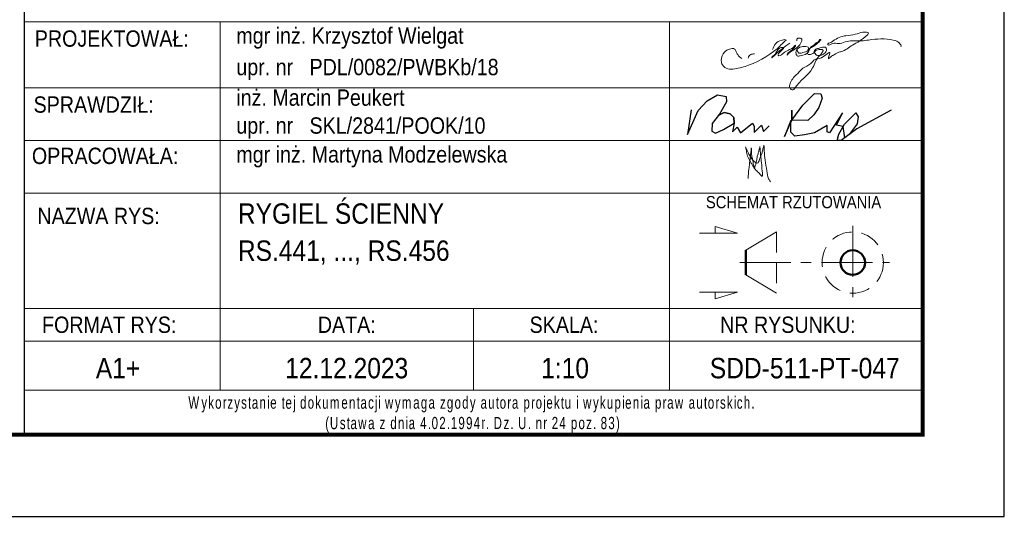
# Model space of a CAD drawing. Header units: millimetres. Extents: x -876 to 136, y 14938 to 15607.
# Tile 28 of 46: x 10 to 130, y 14938 to 14999. Entities that reach past the tile are written whole.
import ezdxf
from ezdxf.enums import TextEntityAlignment as Align

# ---------------------------------------------------------------- set-up
doc = ezdxf.new("R2010")
doc.units = ezdxf.units.MM
doc.header["$LTSCALE"] = 10
doc.linetypes.add('HIDDEN', pattern=[0.375, 0.25, -0.125])
doc.linetypes.add('MITTE', pattern=[2, 1.25, -0.25, 0.25, -0.25])
doc.layers.add('_FORMATKA', color=8, linetype='Continuous', plot=False)
for name, color, linetype, lineweight in [('_RAMKA', 7, 'Continuous', 35), ('_Tabelka', 7, 'Continuous', 25), ('PS_DIM', 4, 'Continuous', 13), ('PS_Hidden', 2, 'HIDDEN', 9), ('PS_MIDLINE', 5, 'MITTE', 13), ('PS_Pos', 1, 'Continuous', 15), ('PS_SOLID', 7, 'Continuous', 30), ('PS_TEXT', 3, 'Continuous', 18)]:
    doc.layers.add(name, color=color, linetype=linetype, lineweight=lineweight)
doc.styles.add('gil', font='txt', dxfattribs={"width": 0.9})

# ---------------------------------------------------------------- blocks, each defined once
blk = doc.blocks.new('A$C077725B1')
at = {"layer": 'PS_SOLID', "color": 5, "lineweight": 25}
for points in [[(0.45, 3.96), (0, 0.74), (1.35, 3.86), (2.53, 5.09), (3.87, 5.86), (4.96, 5.66), (5.03, 4.97), (4.09, 3.39), (3.17, 2.17), (3.12, 1.2), (3.6, 0.93), (4.61, 1.41), (5.99, 2.21), (5.97, 2.95), (5.49, 3.43), (4.71, 3.58), (3.95, 3.2), (4.71, 3.58), (5.49, 3.43), (5.97, 2.95), (5.99, 2.21), (5.79, 1.09), (6.4, 1.71), (6.83, 0.96), (8.36, 2.21), (8.58, 1.82), (8.58, 1.03), (9.53, 1.97), (9.77, 1.14), (10.51, 1.89)], [(26.25, 3.91), (21.8, 1.47), (19.81, 0), (19.26, 0), (19.47, 0.79), (20.21, 2.08), (21.68, 3.55), (21.99, 3.05), (21.86, 2.14), (20.81, 0.74), (20.25, 0.33), (20.03, 1.78), (19.17, 1.98), (19.96, 3.54), (18.27, 0.97), (18, 1.12), (18, 1.91), (16.37, 0.97), (15.05, 0.72), (13.81, 0.54), (13.29, 1.06), (13.29, 2.56), (12.47, 0.52), (13.42, 2.59), (13.42, 3.89), (13.42, 2.59), (14.85, 4.56), (16.34, 6.04), (17.15, 6.01), (17.36, 5.44), (16.89, 4.25), (16.25, 3.31), (15.51, 2.56), (13.42, 2.59)]]:
    blk.add_lwpolyline(points, dxfattribs=at)
blk = doc.blocks.new('tabela_rys')
at = {"layer": '_Tabelka', "color": 251, "lineweight": 15}
for p, q in [((21.62, 58.32), (131.62, 58.32)), ((21.62, 58.32), (131.62, 58.32)), ((45.62, 58.32), (45.62, 37.33)), ((100.62, 58.32), (100.62, 37.33)), ((21.62, 50.24), (131.62, 50.24)), ((21.62, 43.79), (131.62, 43.79)), ((21.62, 37.33), (131.62, 37.33)), ((21.62, 37.33), (131.62, 37.33)), ((21.62, 37.33), (131.62, 37.33)), ((21.62, 37.33), (131.62, 37.33)), ((21.62, 37.33), (131.62, 37.33)), ((21.62, 37.33), (131.62, 37.33)), ((21.62, 37.33), (131.62, 37.33)), ((21.62, 37.33), (131.62, 37.33)), ((45.62, 37.33), (45.62, 23.22)), ((100.62, 37.33), (100.62, 13.22)), ((21.62, 23.22), (131.62, 23.22)), ((131.62, 23.22), (21.62, 23.22)), ((45.62, 23.22), (45.62, 13.22)), ((76.62, 23.22), (76.62, 13.22)), ((21.62, 19.22), (131.62, 19.22)), ((21.62, 13.22), (131.62, 13.22))]:
    blk.add_line(p, q, dxfattribs=at)
at = {"layer": '_Tabelka', "color": 251, "lineweight": 30}
blk.add_lwpolyline([(131.62, 123.55), (21.62, 123.55), (21.62, 7.77), (131.62, 7.77)], close=True, dxfattribs=at)
at = {"layer": 'PS_DIM', "color": 5, "true_color": 0x1d16e9}
for points in [[(116.27, 54.78), (116.4, 54.56), (116.58, 54.45), (116.96, 54.56), (117.27, 54.64), (117.58, 54.82), (117.66, 55.11), (117.19, 55.3), (116.43, 55.09), (116.18, 54.85), (116.11, 54.56), (116.28, 54.15), (116.65, 54.15), (117.64, 54.62), (118.01, 55.28), (118.3, 55.44), (118.6, 55.74), (118.91, 55.92), (119.04, 56.14), (119.09, 56.16), (118.24, 55.3), (117.84, 55.07), (117.57, 54.61), (117.57, 54.35), (118.03, 54.35), (118.3, 54.51), (118.35, 54.72), (118.63, 54.99), (119.09, 55.11), (119.38, 55.19), (119.72, 55.19), (119.86, 54.94), (119.56, 54.42), (119.25, 54.24), (118.63, 54.24), (118.45, 54.43), (118.39, 54.64), (119.46, 54.8), (119.3, 54.52), (119.18, 54.31), (118.99, 54.13), (118.15, 52.67), (115.93, 50.15), (115.75, 49.97), (115.52, 50.04), (115.33, 50.36), (115.46, 50.86), (115.83, 51.49), (116.51, 52.17), (116.97, 52.63), (117.94, 53.19), (118.45, 53.7), (119.24, 53.91), (120.28, 54.51), (120.08, 53.78), (120.47, 54.09), (120.72, 54.24), (120.96, 54.38), (121.28, 54.56), (121.66, 54.66), (123.03, 55.46), (124.83, 56.69), (124.99, 56.96), (124.75, 57.03), (124.29, 57.03), (123.37, 56.78), (122.22, 56.61), (121.4, 56.39), (120.69, 55.98), (120.26, 55.73), (120.02, 55.6), (120.05, 55.5), (120.57, 55.64), (121.34, 55.64), (122.15, 55.85), (123.03, 55.97), (124.11, 55.97), (125.01, 56.08), (128, 56.08), (128.89, 55.57), (128.97, 55.25), (128.95, 55.23)], [(109.48, 53.8), (108.99, 54.29), (108.79, 54.65), (108.6, 54.97), (107.99, 54.97), (107.36, 54.6), (106.97, 53.57), (107.12, 53.03), (107.77, 52.55), (108.62, 52.55), (110.32, 53), (114.18, 55.37), (114.63, 55.81), (114.9, 56.08), (114.41, 56.08), (113.23, 54.9)], [(115.36, 55.7), (113.22, 53.93), (113.18, 53.9), (113.18, 53.98), (113.33, 54.13), (113.56, 54.36), (114.45, 55.17), (114.55, 55.14), (113.99, 54.42), (113.95, 54.18), (114.03, 54.16), (114.58, 54.48), (115.19, 54.83), (115.46, 54.98), (115.73, 55.14), (115.95, 55.36), (116.04, 55.45), (116.06, 55.39), (116.02, 55.28), (115.29, 54.61), (115.06, 54.38), (115.02, 54.23), (115.14, 54.35), (115.64, 54.75), (116.77, 55.82), (116.82, 56), (116.82, 56.17), (116.69, 56.3), (116.5, 56.3), (116.26, 56.24), (116.23, 56.11), (116.23, 56)], [(111.02, 54.38), (110.58, 54.31), (110.37, 54.14), (110.28, 53.86)], [(109.92, 42.99), (110.36, 42.1), (110.66, 41.59), (111.09, 41.15), (111.38, 40.99), (111.66, 41.47), (111.96, 42.25), (112.08, 42.76), (112.2, 43.19)], [(111.71, 43.01), (111.79, 41.97), (111.9, 41.03), (111.99, 40.03), (111.99, 39.38), (111.65, 39.72), (111.22, 40.15), (110.84, 40.68), (110.65, 41.02), (110.26, 41.69), (110.08, 42.33), (109.92, 42.99)], [(110.26, 39.14), (110.35, 40.27), (110.43, 40.94), (110.49, 41.47), (110.59, 42.26), (110.65, 42.75), (110.65, 42.9)], [(110.65, 42.9), (110.68, 42.38), (110.68, 42.14), (110.7, 41.97), (110.71, 41.9), (110.76, 41.68), (110.81, 41.47), (110.84, 41.29), (110.91, 40.88), (111.01, 40.53), (111.04, 40.47), (111.14, 40.66), (111.22, 40.95), (111.29, 41.28), (111.38, 41.81), (111.5, 42.26), (111.6, 42.66), (111.71, 43.03)], [(112.2, 43.19), (112.23, 42.5), (112.33, 41.38), (112.56, 40.06), (112.77, 39.1), (112.98, 38.73)]]:
    blk.add_spline(points, degree=3, dxfattribs=at)
at = {"layer": 'PS_Hidden'}
blk.add_line((113.73, 32.58), (113.73, 25.08), dxfattribs=at)
blk.add_circle((123.07, 28.83), 3.75, dxfattribs=at)
at = {"layer": 'PS_MIDLINE', "ltscale": 0.5}
for p, q in [((123.07, 33.33), (123.07, 24.33)), ((109.23, 28.83), (127.57, 28.83))]:
    blk.add_line(p, q, dxfattribs=at)
at = {"layer": 'PS_Pos'}
for p, q in [((109.98, 30.33), (113.73, 32.58)), ((113.73, 25.08), (109.98, 27.33))]:
    blk.add_line(p, q, dxfattribs=at)
at = {"layer": 'PS_Pos', "lineweight": 50}
blk.add_line((109.98, 27.33), (109.98, 30.33), dxfattribs=at)
at = {"layer": 'PS_SOLID', "lineweight": 50}
blk.add_line((109.98, 30.33), (109.98, 27.33), dxfattribs=at)
blk.add_circle((123.07, 28.83), 1.5, dxfattribs=at)
blk.add_circle((123.07, 28.83), 1.5, dxfattribs=at)
at = {"layer": 'PS_TEXT', "color": 7}
for p, q in [((108.95, 32.44), (106.22, 33.26)), ((106.22, 33.26), (106.22, 32.44)), ((108.95, 32.44), (104.3, 32.44)), ((108.95, 25.21), (104.3, 25.21)), ((108.95, 25.21), (106.22, 24.39)), ((106.22, 24.39), (106.22, 25.21))]:
    blk.add_line(p, q, dxfattribs=at)
at = {"layer": 'PS_Pos', "color": 7, "xscale": 0.9500000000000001, "yscale": 0.9500000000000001, "zscale": 0.9500000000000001}
blk.add_blockref('A$C077725B1', (102.85, 43.79), dxfattribs=at)
at = {"layer": '_Tabelka', "color": 12, "style": 'gil', "width": 0.9}
for s, p in [('PROJEKTOWAŁ: ', (32.69, 56.26)), ('SPRAWDZIŁ: ', (30.47, 48.18)), ('OPRACOWAŁA: ', (31.87, 41.9)), ('NAZWA RYS:', (30.74, 34.54))]:
    blk.add_text(s, height=2, dxfattribs=at).set_placement(p, align=Align.MIDDLE)
at = {"layer": '_Tabelka', "color": 7, "style": 'gil', "width": 0.9}
for s, p in [('mgr inż. Krzysztof Wielgat', (47.6, 56.62)), ('upr. nr   PDL/0082/PWBKb/18 ', (47.6, 52.77)), ('inż. Marcin Peukert', (47.6, 49.03)), ('upr. nr   SKL/2841/POOK/10 ', (47.6, 45.61)), ('mgr inż. Martyna Modzelewska', (47.6, 42.08))]:
    blk.add_text(s, height=2, dxfattribs=at).set_placement(p, align=Align.MIDDLE_LEFT)
at = {"layer": '_Tabelka', "color": 251, "style": 'gil', "width": 0.9}
for s, p in [('FORMAT RYS:', (32.04, 21.22)), ('DATA:', (61.12, 21.22)), ('SKALA:', (87.72, 21.22)), ('NR RYSUNKU:', (115.12, 21.22))]:
    blk.add_text(s, height=2, dxfattribs=at).set_placement(p, align=Align.MIDDLE)
at = {"layer": '_Tabelka', "color": 7, "lineweight": 13, "insert": (22.63, 10.21), "char_height": 1.5, "attachment_point": 4, "style": 'gil'}
blk.add_mtext_dynamic_manual_height_columns('\\pi19.101;{\\W0.7;\\T1.2;Wykorzystanie tej dokumentacji wymaga zgody autora projektu i wykupienia praw autorskich.\\P\\pi35.865;(Ustawa z dnia 4.02.1994r. Dz. U. nr 24 poz. 83)}', width=107.5936, gutter_width=12.5, heights=[0], dxfattribs=at)
at = {"layer": '_Tabelka', "color": 7, "style": 'gil', "width": 0.9}
for p in [(47.79, 34.83), (47.79, 30.29), (47.79, 26.06)]:
    blk.add_attdef('NAZWA_RYS:', text='', height=2.5, dxfattribs=at).set_placement(p, align=Align.MIDDLE_LEFT)
blk.add_attdef('FORMAT', text='', height=2.5, dxfattribs=at).set_placement((33.12, 15.91), align=Align.MIDDLE)
at = {"layer": '_Tabelka', "color": 7, "style": 'gil', "width": 0.9, "flags": 8}
for tag, p in [('DATA', (61.11, 15.91)), ('SKALA', (87.85, 15.91)), ('NR_RYSUNKU', (117.18, 15.91))]:
    blk.add_attdef(tag, text='', height=2.5, dxfattribs=at).set_placement(p, align=Align.MIDDLE)
at = {"layer": 'PS_TEXT', "color": 7, "insert": (100.88, 36.98), "char_height": 1.5, "width": 31.0028, "attachment_point": 1, "style": 'gil'}
blk.add_mtext('\\pi4.2099;SCHEMAT RZUTOWANIA', dxfattribs=at)
blk = doc.blocks.new('*U444')
at = {"layer": '_FORMATKA', "lineweight": -3}
blk.add_lwpolyline([(-1000, 0), (0, 0), (0, 594), (-1000, 594)], close=True, dxfattribs=at)
at = {"layer": '_RAMKA', "lineweight": -3, "const_width": 0.5}
blk.add_lwpolyline([(-970, 10), (-10, 10), (-10, 584), (-970, 584)], close=True, dxfattribs=at)

msp = doc.modelspace()

# ---------------------------------------------------------------- block references
at = {"layer": 'PS_DIM'}
msp.add_blockref('*U444', (130.26, 14937.77), dxfattribs=at)
at = {"layer": 'PS_DIM', "color": 7}
ref = msp.add_blockref('tabela_rys', (-11.36, 14940.01), dxfattribs=at)
ref.add_attrib('FORMAT', 'A1+', dxfattribs={"layer": '_Tabelka', "color": 7, "height": 2.5, "style": 'gil', "width": 0.9}).set_placement((21.76, 14955.92), align=Align.MIDDLE)
ref.add_attrib('DATA', '12.12.2023', dxfattribs={"layer": '_Tabelka', "color": 7, "height": 2.5, "style": 'gil', "width": 0.9, "flags": 8}).set_placement((49.76, 14955.92), align=Align.MIDDLE)
ref.add_attrib('SKALA', '1:10', dxfattribs={"layer": '_Tabelka', "color": 7, "height": 2.5, "style": 'gil', "width": 0.9, "flags": 8}).set_placement((76.49, 14955.92), align=Align.MIDDLE)
ref.add_attrib('NR_RYSUNKU', 'SDD-511-PT-047', dxfattribs={"layer": '_Tabelka', "color": 7, "height": 2.5, "style": 'gil', "width": 0.9, "flags": 8}).set_placement((105.83, 14955.92), align=Align.MIDDLE)
ref.add_attrib('NAZWA_RYS:', 'RYGIEL ŚCIENNY', dxfattribs={"layer": '_Tabelka', "color": 7, "height": 2.5, "style": 'gil', "width": 0.9}).set_placement((36.43, 14974.84), align=Align.MIDDLE_LEFT)
ref.add_attrib('NAZWA_RYS:', 'RS.441, ..., RS.456', dxfattribs={"layer": '_Tabelka', "color": 7, "height": 2.5, "style": 'gil', "width": 0.9}).set_placement((36.43, 14970.3), align=Align.MIDDLE_LEFT)

doc.saveas('drawing.dxf')
